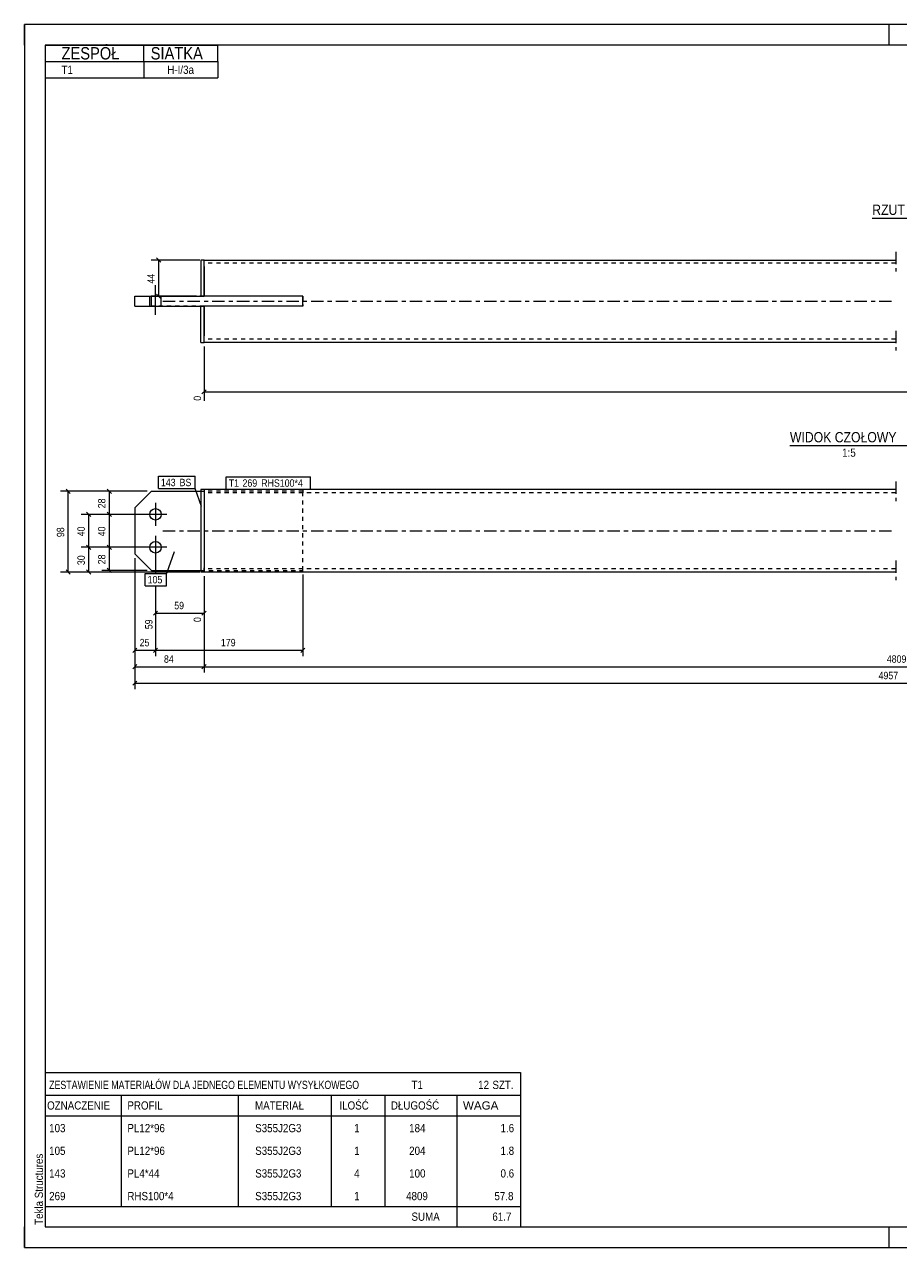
# Model space of a CAD drawing. Header units: millimetres. Extents: x 0 to 420, y 0 to 297.
# Tile 1 of 2: x 0 to 212, y 0 to 297. Entities that reach past the tile are written whole.
import ezdxf

# ---------------------------------------------------------------- set-up
doc = ezdxf.new("R2010")
doc.units = ezdxf.units.MM
for name, pattern in [('XKITLINE00', [0]), ('XKITLINE01', [4, 1, -1, 1, -1]), ('XKITLINE03', [6, 3, -1, 1, -1])]:
    doc.linetypes.add(name, pattern=pattern)
for name, color, linetype, lineweight in [('Arkusz rysunku', 3, 'Continuous', 0), ('Element', 2, 'Continuous', 0), ('Inny typ obiektu', 7, 'Continuous', 0), ('Wymiar', 4, 'Continuous', 0), ('Znak elementu', 2, 'Continuous', 0), ('Śruba', 3, 'Continuous', 0)]:
    doc.layers.add(name, color=color, linetype=linetype, lineweight=lineweight)
doc.styles.add('ARIAL', font='ARIAL.TTF')

msp = doc.modelspace()

# ---------------------------------------------------------------- linework, layer by layer
at = {"layer": 'Arkusz rysunku', "linetype": 'XKITLINE00', "lineweight": 0}
for p, q in [((420, 297), (0, 297)), ((0, 297), (0, 0)), ((0, 292), (0, 297)), ((5, 297), (0, 297)), ((210, 292), (210, 297)), ((415, 292), (5, 292)), ((5, 292), (5, 5)), ((0, 0), (0, 5)), ((5, 5), (415, 5)), ((210, 0), (210, 5)), ((0, 0), (420, 0))]:
    msp.add_line(p, q, dxfattribs=at)
at = {"layer": 'Element', "linetype": 'XKITLINE03', "lineweight": 0}
for p, q in [((211.62, 241.8), (211.62, 237)), ((33.62, 229.8), (211.62, 229.8)), ((211.62, 222.6), (211.62, 217.8)), ((211.62, 186.04), (211.62, 181.24)), ((33.62, 174.04), (211.62, 174.04)), ((211.62, 166.84), (211.62, 162.04))]:
    msp.add_line(p, q, dxfattribs=at)
at = {"layer": 'Element', "linetype": 'XKITLINE00', "lineweight": 0}
for p, q in [((43.62, 239.8), (42.82, 239.8)), ((42.82, 239.8), (42.82, 231)), ((43.62, 239.8), (211.62, 239.8)), ((43.62, 231), (43.62, 239.8)), ((43.62, 238.2), (43.62, 231)), ((26.82, 228.6), (26.82, 231)), ((26.82, 231), (42.82, 231)), ((30.82, 228.6), (30.82, 231)), ((42.82, 231), (43.62, 231)), ((67.62, 231), (43.62, 231)), ((67.62, 228.6), (67.62, 231)), ((26.82, 228.6), (42.82, 228.6)), ((42.82, 228.6), (43.62, 228.6)), ((42.82, 219.8), (42.82, 228.6)), ((67.62, 228.6), (43.62, 228.6)), ((43.62, 228.6), (43.62, 221.4)), ((43.62, 219.8), (43.62, 228.6)), ((42.82, 219.8), (43.62, 219.8)), ((211.62, 219.8), (43.62, 219.8)), ((26.82, 179.64), (30.82, 183.64)), ((30.82, 183.64), (42.82, 183.64)), ((43.62, 184.04), (42.82, 184.04)), ((42.82, 184.04), (42.82, 164.04)), ((211.62, 184.04), (43.62, 184.04)), ((43.62, 184.04), (43.62, 164.04)), ((43.62, 182.44), (43.62, 165.64)), ((26.82, 179.64), (26.82, 168.44)), ((26.82, 168.44), (30.82, 164.44)), ((30.82, 164.44), (42.82, 164.44)), ((43.62, 164.04), (42.82, 164.04)), ((211.62, 164.04), (43.62, 164.04))]:
    msp.add_line(p, q, dxfattribs=at)
at = {"layer": 'Element', "linetype": 'XKITLINE01', "lineweight": 0}
for p, q in [((43.62, 238.2), (43.62, 239.8)), ((211.62, 239), (43.62, 239)), ((26.82, 228.6), (26.82, 231)), ((30.82, 228.6), (30.82, 231)), ((67.62, 231), (30.82, 231)), ((67.62, 228.6), (67.62, 231)), ((67.62, 231), (67.62, 228.6)), ((67.62, 228.6), (30.82, 228.6)), ((43.62, 219.8), (43.62, 221.4)), ((211.62, 220.6), (43.62, 220.6)), ((43.62, 184.04), (42.82, 184.04)), ((42.82, 184.04), (42.82, 164.04)), ((42.82, 183.64), (43.62, 183.64)), ((43.62, 184.04), (43.62, 182.44)), ((43.62, 184.04), (43.62, 183.05)), ((43.62, 184.04), (43.62, 164.04)), ((67.62, 183.64), (43.62, 183.64)), ((211.62, 183.24), (43.62, 183.24)), ((67.62, 184.04), (67.62, 183.24)), ((67.62, 164.44), (67.62, 183.64)), ((42.82, 164.44), (67.62, 164.44)), ((43.62, 164.04), (42.82, 164.04)), ((43.62, 164.04), (43.62, 165.64)), ((211.62, 164.84), (43.62, 164.84)), ((67.62, 164.04), (67.62, 164.84))]:
    msp.add_line(p, q, dxfattribs=at)
at = {"layer": 'Inny typ obiektu', "linetype": 'XKITLINE00', "lineweight": 0}
for p, q in [((5, 292), (47, 292)), ((5, 292), (5, 288)), ((29, 288), (29, 292)), ((47, 288), (47, 292)), ((5, 288), (47, 288)), ((5, 288), (5, 284)), ((29, 288), (29, 284)), ((47, 288), (47, 284)), ((5, 284), (47, 284)), ((205.92, 250), (228.52, 250)), ((185.92, 194.78), (215, 194.78)), ((5, 42.5), (5, 37)), ((5, 42.5), (120.5, 42.5)), ((120.5, 42.5), (120.5, 37)), ((5, 37), (5, 32)), ((5, 37), (120.5, 37)), ((23.5, 37), (23.5, 32)), ((52, 32), (52, 37)), ((74.5, 37), (74.5, 32)), ((87.5, 37), (87.5, 32)), ((105, 37), (105, 32)), ((120.5, 37), (120.5, 32)), ((5, 32), (120.5, 32)), ((5, 32), (5, 26.5)), ((23.5, 32), (23.5, 26.5)), ((52, 26.5), (52, 32)), ((74.5, 32), (74.5, 26.5)), ((87.5, 32), (87.5, 26.5)), ((105, 32), (105, 26.5)), ((120.5, 32), (120.5, 26.5)), ((5, 26.5), (5, 21)), ((23.5, 26.5), (23.5, 21)), ((52, 21), (52, 26.5)), ((74.5, 26.5), (74.5, 21)), ((87.5, 26.5), (87.5, 21)), ((105, 26.5), (105, 21)), ((120.5, 26.5), (120.5, 21)), ((5, 21), (5, 15.5)), ((23.5, 21), (23.5, 15.5)), ((52, 15.5), (52, 21)), ((74.5, 21), (74.5, 15.5)), ((87.5, 21), (87.5, 15.5)), ((105, 21), (105, 15.5)), ((120.5, 21), (120.5, 15.5)), ((5, 15.5), (5, 10)), ((23.5, 15.5), (23.5, 10)), ((52, 10), (52, 15.5)), ((74.5, 15.5), (74.5, 10)), ((87.5, 15.5), (87.5, 10)), ((105, 15.5), (105, 10)), ((120.5, 15.5), (120.5, 10)), ((5, 10), (5, 5)), ((5, 10), (120.5, 10)), ((105, 10), (105, 5)), ((120.5, 10), (120.5, 5)), ((5, 5), (120.5, 5))]:
    msp.add_line(p, q, dxfattribs=at)
at = {"layer": 'Wymiar', "linetype": 'XKITLINE00', "lineweight": 0}
for p, q in [((42.62, 239.8), (30.76, 239.8)), ((32.11, 240.31), (33.13, 239.29)), ((32.62, 231), (32.62, 239.8)), ((41.82, 231), (30.76, 231)), ((32.11, 231.51), (33.13, 230.49)), ((43.62, 218.8), (43.62, 205.64)), ((44.13, 208.31), (43.11, 207.29)), ((43.62, 207.8), (388.42, 207.8)), ((10.11, 184.15), (11.13, 183.13)), ((20.11, 184.15), (21.13, 183.13)), ((29.82, 183.64), (8.76, 183.64)), ((10.62, 164.04), (10.62, 183.64)), ((29.82, 183.64), (18.76, 183.64)), ((20.62, 178.04), (20.62, 183.64)), ((15.11, 178.55), (16.13, 177.53)), ((20.11, 178.55), (21.13, 177.53)), ((20.11, 178.55), (21.13, 177.53)), ((30.82, 178.04), (13.76, 178.04)), ((15.62, 170.04), (15.62, 178.04)), ((30.82, 178.04), (18.76, 178.04)), ((30.82, 178.04), (18.76, 178.04)), ((20.62, 170.04), (20.62, 178.04)), ((30.82, 170.04), (13.76, 170.04)), ((30.82, 170.04), (13.76, 170.04)), ((15.11, 170.55), (16.13, 169.53)), ((15.11, 170.55), (16.13, 169.53)), ((15.62, 164.04), (15.62, 170.04)), ((30.82, 170.04), (18.76, 170.04)), ((30.82, 170.04), (18.76, 170.04)), ((20.11, 170.55), (21.13, 169.53)), ((20.11, 170.55), (21.13, 169.53)), ((20.62, 164.44), (20.62, 170.04)), ((26.82, 167.44), (26.82, 135.6)), ((26.82, 167.44), (26.82, 139.6)), ((26.82, 167.44), (26.82, 143.6)), ((31.82, 169.04), (31.82, 163.69)), ((31.82, 169.04), (31.82, 163.69)), ((31.82, 169.04), (31.82, 163.69)), ((42.62, 164.04), (8.76, 164.04)), ((10.11, 164.55), (11.13, 163.53)), ((42.62, 164.04), (13.76, 164.04)), ((15.11, 164.55), (16.13, 163.53)), ((29.82, 164.44), (18.76, 164.44)), ((20.11, 164.95), (21.13, 163.93)), ((67.62, 163.44), (67.62, 143.6)), ((31.82, 160.69), (31.82, 143.6)), ((31.82, 160.69), (31.82, 143.6)), ((31.82, 160.69), (31.82, 149.75)), ((43.62, 163.04), (43.62, 139.6)), ((43.62, 163.04), (43.62, 139.6)), ((43.62, 163.04), (43.62, 151.89)), ((32.33, 154.55), (31.31, 153.53)), ((44.13, 154.55), (43.11, 153.53)), ((31.82, 154.04), (43.62, 154.04)), ((27.33, 145.55), (26.31, 144.53)), ((32.33, 145.55), (31.31, 144.53)), ((32.33, 145.55), (31.31, 144.53)), ((68.13, 145.55), (67.11, 144.53)), ((26.82, 145.04), (31.82, 145.04)), ((31.82, 145.04), (67.62, 145.04)), ((27.33, 141.55), (26.31, 140.53)), ((26.82, 141.04), (43.62, 141.04)), ((44.13, 141.55), (43.11, 140.53)), ((44.13, 141.55), (43.11, 140.53)), ((43.62, 141.04), (380.62, 141.04)), ((27.33, 137.55), (26.31, 136.53)), ((26.82, 137.04), (393.42, 137.04))]:
    msp.add_line(p, q, dxfattribs=at)
at = {"layer": 'Znak elementu', "linetype": 'XKITLINE00', "lineweight": 0}
for p, q in [((32.54, 187.28), (41.49, 187.28)), ((32.54, 184.28), (32.54, 187.28)), ((41.49, 184.28), (41.49, 187.28)), ((49.02, 187.14), (69.45, 187.14)), ((49.02, 184.14), (49.02, 187.14)), ((69.45, 184.14), (69.45, 187.14)), ((32.54, 184.28), (41.49, 184.28)), ((43.04, 179.98), (41.49, 184.28)), ((49.02, 184.14), (69.45, 184.14)), ((36.33, 168.95), (34.52, 163.69)), ((29.32, 163.69), (34.52, 163.69)), ((29.32, 160.69), (29.32, 163.69)), ((34.52, 160.69), (34.52, 163.69)), ((29.32, 160.69), (34.52, 160.69))]:
    msp.add_line(p, q, dxfattribs=at)
at = {"layer": 'Śruba', "linetype": 'XKITLINE00', "lineweight": 0}
for p, q in [((31.82, 226.5), (31.82, 233.7)), ((31.82, 226.5), (31.82, 233.7)), ((30.42, 228.6), (30.42, 231)), ((30.42, 228.6), (30.42, 231)), ((33.22, 228.6), (33.22, 231)), ((33.22, 228.6), (33.22, 231)), ((31.82, 180.84), (31.82, 175.24)), ((34.62, 178.04), (29.02, 178.04)), ((31.82, 172.84), (31.82, 167.24)), ((34.62, 170.04), (29.02, 170.04))]:
    msp.add_line(p, q, dxfattribs=at)
for centre in [(31.82, 178.04), (31.82, 170.04)]:
    msp.add_circle(centre, 1.4, dxfattribs=at)

# ---------------------------------------------------------------- texts
at = {"layer": 'Arkusz rysunku', "style": 'ARIAL', "width": 0.85}
msp.add_text('Tekla Structures', height=2, rotation=90, dxfattribs=at).set_placement((4.5, 5.5))
at = {"layer": 'Inny typ obiektu', "style": 'ARIAL'}
for s, height, width, p in [('ZESPÓŁ', 3, 0.85, (9, 288.5)), ('SIATKA', 3, 0.85, (30.66, 288.5)), ('T1', 2, 0.85, (9, 285)), ('H-I/3a', 2, 0.85, (34.7, 285)), ('RZUT Z GÓRY', 2.5, 0.85, (205.92, 250.75)), ('WIDOK CZOŁOWY', 2.5, 0.85, (185.92, 195.53)), ('1:5', 2, 0.85, (198.61, 192.03)), ('ZESTAWIENIE MATERIAŁÓW DLA JEDNEGO ELEMENTU WYSYŁKOWEGO', 2, 0.765, (6, 38.5)), ('T1', 2, 0.85, (94, 38.5)), ('12', 2, 0.85, (110.2, 38.5)), (' SZT.', 2, 0.85, (113, 38.5)), ('MATERIAŁ', 2, 0.85, (56, 33.5)), ('ILOŚĆ', 2, 0.85, (76.5, 33.5)), ('DŁUGOŚĆ', 2, 0.85, (89, 33.5)), ('OZNACZENIE', 2, 0.85, (5.5, 33.5)), ('PROFIL', 2, 0.85, (25, 33.5)), ('WAGA', 2, 1.008832, (106.5, 33.5)), ('103', 2, 0.85, (6, 28)), ('PL12*96', 2, 0.85, (25, 28)), ('S355J2G3', 2, 0.85, (56.04, 28)), ('1', 2, 0.85, (80.09, 28)), ('184', 2, 0.85, (93.44, 28)), ('1.6', 2, 0.85, (115.63, 28)), ('105', 2, 0.85, (6, 22.5)), ('PL12*96', 2, 0.85, (25, 22.5)), ('S355J2G3', 2, 0.85, (56.04, 22.5)), ('1', 2, 0.85, (80.09, 22.5)), ('204', 2, 0.85, (93.44, 22.5)), ('1.8', 2, 0.85, (115.63, 22.5)), ('143', 2, 0.85, (6, 17)), ('PL4*44', 2, 0.85, (25, 17)), ('S355J2G3', 2, 0.85, (56.04, 17)), ('4', 2, 0.85, (80.09, 17)), ('100', 2, 0.85, (93.44, 17)), ('0.6', 2, 0.85, (115.63, 17)), ('269', 2, 0.85, (6, 11.5)), ('RHS100*4', 2, 0.85, (25, 11.5)), ('S355J2G3', 2, 0.85, (56.04, 11.5)), ('1', 2, 0.85, (80.09, 11.5)), ('4809', 2, 0.85, (92.7, 11.5)), ('57.8', 2, 0.85, (114.15, 11.5)), ('SUMA', 2, 0.85, (94, 6.5)), ('61.7', 2, 0.85, (113.65, 6.5))]:
    msp.add_text(s, height=height, dxfattribs=dict(at, width=width)).set_placement(p)
at = {"layer": 'Wymiar', "style": 'ARIAL', "width": 0.85}
for s, p in [('44', (31.66, 234.06)), ('0', (42.9, 205.64)), ('28', (19.66, 179.51)), ('98', (9.66, 172.51)), ('40', (14.66, 172.71)), ('40', (19.66, 172.71)), ('30', (14.66, 165.71)), ('28', (19.66, 165.91)), ('59', (31.1, 150.15)), ('0', (42.9, 151.89))]:
    msp.add_text(s, height=1.8, rotation=90.0002, dxfattribs=at).set_placement(p)
for s, p in [('59', (36.38, 155)), ('25', (27.98, 146)), ('179', (47.72, 146)), ('84', (33.88, 142)), ('4809', (209.45, 142)), ('4957', (207.45, 138))]:
    msp.add_text(s, height=1.8, dxfattribs=at).set_placement(p)
at = {"layer": 'Znak elementu', "style": 'ARIAL', "width": 0.85}
for s, p in [('143', (33.14, 184.88)), ('BS', (37.68, 184.88)), ('T1', (49.62, 184.74)), ('269', (52.96, 184.74)), ('RHS100*4', (57.51, 184.74)), ('105', (29.92, 161.29))]:
    msp.add_text(s, height=1.8, dxfattribs=at).set_placement(p)

doc.saveas('drawing.dxf')
